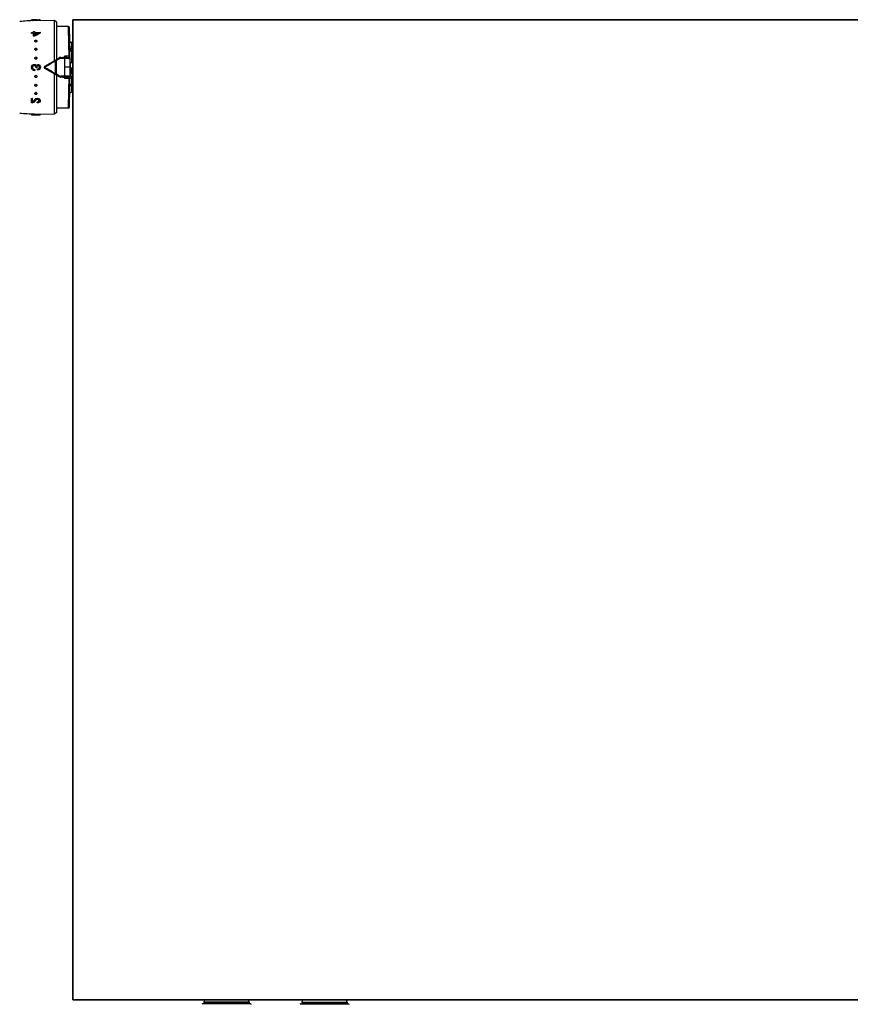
# Model space of a CAD drawing. Header units: millimetres. Extents: x 60394 to 199354, y 20895 to 166073.
# Tile 163 of 256: x 121714 to 122137, y 21178 to 21680. Entities that reach past the tile are written whole.
import ezdxf

# ---------------------------------------------------------------- set-up
doc = ezdxf.new("R2010")
doc.units = ezdxf.units.MM
doc.layers.add('UT_ZAŘÍZENÍ - OT', color=3, linetype='Continuous', lineweight=35)

msp = doc.modelspace()

# ---------------------------------------------------------------- linework, layer by layer
at = {"color": 0, "linetype": 'Continuous'}
for p, q in [((121719.76, 21679.98), (121719.75, 21680.18)), ((121720.39, 21680.22), (121720.4, 21680.22)), ((121720.4, 21680.22), (121720.42, 21680.22)), ((121720.41, 21680.16), (121720.4, 21680.21)), ((121721.32, 21680.24), (121721.2, 21680.24)), ((121721.24, 21680.14), (121721.24, 21680.07)), ((121721.93, 21680.1), (121721.93, 21680.16)), ((121722.15, 21680.18), (121722.15, 21680.24)), ((121722.44, 21680.17), (121722.74, 21680.18)), ((121723.74, 21680.17), (121722.45, 21680.12)), ((121722.59, 21680.18), (121722.59, 21680.19)), ((121722.74, 21680.18), (121723.8, 21680.21)), ((121722.75, 21680.23), (121722.75, 21680.18)), ((121723.8, 21680.17), (121723.74, 21680.17)), ((121723.8, 21680.28), (121724.25, 21680.29)), ((121723.8, 21680.21), (121723.8, 21680.28)), ((121724.25, 21680.19), (121723.8, 21680.17)), ((121724.25, 21680.29), (121724.25, 21680.19)), ((121724.26, 21679.99), (121724.25, 21680.19)), ((121721.25, 21679.88), (121721.24, 21680.07)), ((121721.32, 21680.04), (121721.24, 21680.04)), ((121721.39, 21679.81), (121731.26, 21679.99)), ((121721.93, 21680.04), (121721.9, 21680.04)), ((121722.36, 21680.12), (121721.93, 21680.1)), ((121721.93, 21679.91), (121721.93, 21680.1)), ((121722.45, 21679.92), (121721.93, 21679.91)), ((121722.45, 21680.12), (121722.36, 21680.12)), ((121722.71, 21679.93), (121722.45, 21679.92)), ((121724.26, 21679.99), (121722.71, 21679.93)), ((121731.26, 21679.99), (121731.26, 21659.34)), ((121732.76, 21679.05), (121731.26, 21679.91)), ((121732.76, 21660.21), (121732.76, 21679.05)), ((121738.7, 21676.81), (121732.76, 21676.81)), ((121738.86, 21667.75), (121738.7, 21676.81)), ((121739.56, 21656.01), (121739.2, 21676.32)), ((121739.42, 21663.95), (121739.21, 21676.07)), ((121719.75, 21673.79), (121720.8, 21673.8)), ((121719.75, 21673.48), (121719.75, 21673.79)), ((121720.8, 21673.49), (121719.75, 21673.48)), ((121719.76, 21673.33), (121719.75, 21673.48)), ((121720.81, 21673.35), (121719.76, 21673.33)), ((121720.8, 21673.8), (121720.8, 21674.21)), ((121720.8, 21674.21), (121721.25, 21674.21)), ((121720.8, 21671.96), (121720.8, 21673.49)), ((121720.81, 21671.83), (121720.8, 21671.96)), ((121721.25, 21671.96), (121720.8, 21671.96)), ((121721.26, 21671.83), (121720.81, 21671.83)), ((121721.25, 21674.21), (121721.25, 21673.81)), ((121721.26, 21674.06), (121721.25, 21674.21)), ((121721.25, 21673.81), (121724.25, 21673.85)), ((121723.47, 21673.52), (121721.25, 21673.5)), ((121721.25, 21673.5), (121721.25, 21672.38)), ((121721.26, 21673.35), (121721.25, 21673.5)), ((121721.26, 21671.83), (121721.25, 21671.96)), ((121723.17, 21673.38), (121721.26, 21673.35)), ((121721.26, 21673.35), (121721.26, 21672.49)), ((121721.31, 21671.86), (121721.26, 21671.83)), ((121723.41, 21673.5), (121723.47, 21673.52)), ((121724.25, 21673.53), (121724.2, 21673.51)), ((121724.25, 21673.85), (121724.25, 21673.53)), ((121724.26, 21673.7), (121724.25, 21673.85)), ((121724.26, 21673.39), (121724.25, 21673.53)), ((121738.96, 21661.74), (121738.86, 21667.75)), ((121739.86, 21668.85), (121739.86, 21668.83)), ((121739.86, 21665.49), (121739.86, 21664.67)), ((121740.36, 21665.42), (121740.36, 21668.75)), ((121740.93, 21668.75), (121740.36, 21668.75)), ((121740.97, 21665.42), (121740.36, 21665.42)), ((121726.61, 21656.66), (121733.69, 21660.74)), ((121732.29, 21659.42), (121733.94, 21660.39)), ((121734.69, 21660.6), (121734.69, 21661.01)), ((121734.69, 21661.01), (121735.71, 21661.01)), ((121734.69, 21660.6), (121736.78, 21660.6)), ((121736.56, 21661.74), (121736.56, 21661)), ((121738.96, 21661.74), (121736.56, 21661.74)), ((121736.78, 21660.6), (121736.78, 21661)), ((121736.86, 21656.01), (121736.78, 21660.6)), ((121737.82, 21661.01), (121738.98, 21661.01)), ((121738.98, 21661.01), (121738.96, 21661.74)), ((121740.36, 21658.69), (121740.36, 21664.61)), ((121740.98, 21664.61), (121740.36, 21664.61)), ((121722.54, 21655.71), (121722.09, 21655.71)), ((121722.86, 21654.67), (121722.86, 21655.2)), ((121726.36, 21655.8), (121726.36, 21656.22)), ((121733.69, 21651.28), (121726.61, 21655.37)), ((121726.77, 21655.8), (121726.77, 21656.23)), ((121731.77, 21659.17), (121731.77, 21652.86)), ((121732.29, 21659.42), (121732.29, 21652.6)), ((121736.78, 21651.43), (121736.86, 21656.01)), ((121739.56, 21656.01), (121736.86, 21656.01)), ((121739.2, 21635.7), (121739.56, 21656.01)), ((121739.56, 21658.69), (121739.56, 21655.16)), ((121739.56, 21658.69), (121740.76, 21658.69)), ((121739.56, 21658.4), (121740.76, 21658.4)), ((121739.56, 21655.71), (121740.76, 21655.71)), ((121739.56, 21655.39), (121740.76, 21655.39)), ((121739.56, 21655.16), (121740.76, 21655.16)), ((121740.36, 21654.82), (121740.36, 21655.16)), ((121721.43, 21654.94), (121721.43, 21654.41)), ((121731.26, 21652.68), (121731.26, 21632.04)), ((121733.94, 21651.63), (121732.29, 21652.6)), ((121732.76, 21632.98), (121732.76, 21651.82)), ((121734.69, 21651.43), (121734.69, 21651.01)), ((121736.78, 21651.43), (121734.69, 21651.43)), ((121735.71, 21651.01), (121734.69, 21651.01)), ((121736.56, 21651.02), (121736.56, 21650.29)), ((121738.96, 21650.29), (121736.56, 21650.29)), ((121736.78, 21651.43), (121736.78, 21651.02)), ((121738.98, 21651.01), (121737.82, 21651.01)), ((121738.86, 21644.28), (121738.96, 21650.29)), ((121738.96, 21650.29), (121738.98, 21651.01)), ((121739.96, 21651.7), (121739.48, 21651.7)), ((121739.96, 21651.54), (121739.48, 21651.54)), ((121739.56, 21652.97), (121739.5, 21652.97)), ((121739.5, 21652.82), (121739.96, 21652.82)), ((121739.5, 21652.58), (121739.96, 21652.58)), ((121739.51, 21653.4), (121739.52, 21653.72)), ((121739.56, 21653.39), (121739.51, 21653.4)), ((121739.51, 21653.36), (121739.92, 21653.36)), ((121739.56, 21653.17), (121739.51, 21653.17)), ((121739.56, 21653.61), (121739.56, 21653.36)), ((121739.76, 21653.61), (121739.56, 21653.61)), ((121739.56, 21653.51), (121739.76, 21653.51)), ((121739.56, 21653.32), (121739.56, 21652.87)), ((121739.76, 21653.32), (121739.56, 21653.32)), ((121739.56, 21653.22), (121739.76, 21653.22)), ((121739.96, 21652.87), (121739.56, 21652.87)), ((121739.56, 21651.54), (121739.56, 21651.26)), ((121739.56, 21651.26), (121739.76, 21651.26)), ((121739.76, 21653.61), (121739.76, 21653.51)), ((121739.76, 21653.32), (121739.76, 21653.22)), ((121739.96, 21652.87), (121739.96, 21652.58)), ((121739.96, 21651.54), (121739.96, 21651.7)), ((121740.06, 21654.84), (121740.06, 21652.91)), ((121740.06, 21654.84), (121740.66, 21654.8)), ((121740.06, 21654.31), (121740.66, 21654.31)), ((121740.06, 21651.44), (121740.06, 21650.09)), ((121740.06, 21650.09), (121740.66, 21650.09)), ((121740.26, 21652.87), (121740.26, 21653.95)), ((121740.26, 21653.95), (121740.66, 21653.95)), ((121740.26, 21650.32), (121740.26, 21651.4)), ((121740.26, 21650.32), (121740.66, 21650.32)), ((121740.36, 21647.41), (121740.36, 21650.09)), ((121739.86, 21647.35), (121739.86, 21646.54)), ((121740.98, 21647.41), (121740.36, 21647.41)), ((121740.36, 21643.27), (121740.36, 21646.6)), ((121740.97, 21646.6), (121740.36, 21646.6)), ((121719.76, 21640.17), (121719.75, 21640.04)), ((121719.75, 21637.9), (121719.75, 21640.04)), ((121719.75, 21640.04), (121720.2, 21640.03)), ((121719.76, 21640.17), (121720.21, 21640.17)), ((121720.21, 21640.17), (121720.2, 21640.03)), ((121720.2, 21640.03), (121720.2, 21638.35)), ((121738.7, 21635.21), (121738.86, 21644.28)), ((121739.3, 21641.4), (121739.32, 21642.26)), ((121739.86, 21643.19), (121739.86, 21643.18)), ((121740.93, 21643.27), (121740.36, 21643.27)), ((121721.12, 21639.06), (121721.12, 21638.92)), ((121721.23, 21639.11), (121721.26, 21639.15)), ((121721.35, 21639.43), (121721.38, 21639.48)), ((121721.38, 21639.48), (121721.37, 21639.34)), ((121722.61, 21638.41), (121722.6, 21638.27)), ((121722.6, 21637.86), (121722.6, 21638.27)), ((121722.6, 21638.27), (121722.75, 21638.27)), ((121722.75, 21637.86), (121722.6, 21637.86)), ((121722.61, 21638.41), (121722.76, 21638.41)), ((121722.76, 21638.41), (121722.75, 21638.27)), ((121738.7, 21635.21), (121732.76, 21635.21)), ((121719.76, 21632.03), (121719.75, 21631.83)), ((121719.75, 21631.81), (121719.75, 21631.83)), ((121719.75, 21631.83), (121724.25, 21631.75)), ((121722.9, 21631.76), (121719.75, 21631.81)), ((121719.76, 21632.03), (121724.26, 21631.95)), ((121721.39, 21632.21), (121731.26, 21632.04)), ((121722.9, 21631.76), (121722.9, 21631.76)), ((121722.9, 21631.76), (121723.47, 21631.75)), ((121724.26, 21631.95), (121724.25, 21631.75)), ((121724.26, 21631.94), (121724.25, 21631.74)), ((121724.25, 21631.75), (121724.25, 21631.74)), ((121732.76, 21632.98), (121731.26, 21632.11)), ((121806.94, 21178.27), (121806.64, 21177.97)), ((121831.54, 21178.27), (121806.94, 21178.27)), ((121830.74, 21179.07), (121807.74, 21179.07)), ((121807.74, 21179.07), (121807.74, 21178.37)), ((121830.74, 21178.37), (121807.74, 21178.37)), ((121829.64, 21180.17), (121808.84, 21180.17)), ((121830.74, 21179.07), (121830.74, 21178.37)), ((121831.54, 21178.27), (121831.84, 21177.97)), ((121856.94, 21178.27), (121856.64, 21177.97)), ((121856.94, 21178.27), (121881.54, 21178.27)), ((121857.74, 21179.07), (121857.74, 21178.37)), ((121857.74, 21179.07), (121880.74, 21179.07)), ((121857.74, 21178.37), (121880.74, 21178.37)), ((121858.84, 21180.17), (121879.64, 21180.17)), ((121880.74, 21179.07), (121880.74, 21178.37)), ((121881.54, 21178.27), (121881.84, 21177.97))]:
    msp.add_line(p, q, dxfattribs=at)
for centre, radius, start, end in [((121721.02, 21644.49), 35.74, 91.0124, 91.2155), ((121720.55, 21678.43), 1.79, 94.2534, 94.6326), ((121720.61, 21677.66), 2.56, 93.4587, 94.2283), ((121721.07, 21690.17), 10.03, 270.3767, 270.9938), ((121721.48, 21686.56), 6.42, 274.0065, 274.7622), ((121721.57, 21685.52), 5.38, 274.7701, 275.5791), ((121722, 21674.96), 5.28, 88.3745, 89.198), ((121722.86, 21638.13), 42.13, 90.8463, 91.0033), ((121722.58, 21657.24), 23.02, 90.5699, 90.8389), ((121722.48, 21667.03), 13.23, 90.1311, 90.5589), ((121722.96, 21589.83), 90, 91, 95.8635), ((121720.87, 21688.65), 8.58, 265.8256, 266.6258), ((121720.87, 21688.5), 8.63, 265.8559, 266.6507), ((121720.94, 21689.91), 9.83, 266.6318, 267.396), ((121720.95, 21689.77), 9.9, 266.6567, 267.4156), ((121721.03, 21692.62), 12.54, 270.2757, 270.9914), ((121738.7, 21676.31), 0.5, 1.0027, 90), ((121771.54, 21579.57), 105.19, 116.749, 118.5595), ((121771.09, 21578.91), 105.92, 116.8933, 118.0646), ((121771.28, 21579.19), 105.28, 116.528, 118.3353), ((121768.17, 21584.6), 99.53, 116.7256, 116.879), ((121721.92, 21665.26), 0.415, 180.0036, 182.6268), ((121721.85, 21669.33), 0.34, 181.8386, 189.2299), ((121722, 21669.6), 0.578, 257.4005, 263.7792), ((121722, 21669.5), 0.583, 257.4385, 263.7956), ((121722, 21669.59), 0.567, 263.769, 270.5154), ((121722, 21669.49), 0.572, 263.785, 270.5156), ((121722, 21669.6), 0.577, 270.6142, 283.6547), ((121722, 21669.5), 0.582, 270.6123, 283.6161), ((121722.09, 21665.19), 0.417, 351.6852, 359.956), ((121722.18, 21669.34), 0.33, 0.0012, 1.8034), ((121740.36, 21670.26), 1.5, 226.6492, 250.5288), ((121740.36, 21670.26), 1.51, 250.58, 269.9294), ((121721.97, 21660.73), 0.471, 180.0149, 185.1846), ((121722, 21665.33), 0.529, 255.907, 262.902), ((121722, 21660.74), 0.505, 254.9456, 262.2975), ((121722, 21665.26), 0.533, 255.9485, 262.9202), ((121722.01, 21660.71), 0.509, 254.989, 262.3166), ((121722, 21665.31), 0.515, 262.8964, 270.3352), ((121722, 21665.24), 0.519, 262.9139, 270.3354), ((121722, 21660.72), 0.488, 262.2951, 270.1426), ((121722, 21660.69), 0.492, 262.3136, 270.1429), ((121734.69, 21659.01), 2, 90, 120), ((121734.69, 21659.12), 1.48, 90.0293, 120.5126), ((121757.34, 21674.26), 24.26, 211.0698, 212.8147), ((121753.38, 21671.71), 19.56, 212.8314, 213.1914), ((121738.98, 21660.51), 0.5, 0.9973, 90), ((121722.41, 21656.01), 2.66, 174.2036, 187.383), ((121721.14, 21655.91), 0.893, 214.114, 220.953), ((121721.31, 21656.05), 1.12, 220.9857, 227.2244), ((121721.15, 21655.95), 0.878, 79.2621, 86.1049), ((121721.14, 21655.9), 0.927, 73.0793, 79.2163), ((121721.14, 21655.86), 0.963, 41.0757, 50.0119), ((121721.13, 21655.86), 0.97, 32.4613, 41.0443), ((121724.84, 21656.01), 2.32, 172.8168, 187.5195), ((121723, 21655.98), 0.785, 259.5616, 266.7756), ((121723.11, 21656.23), 0.576, 71.2532, 78.3972), ((121723.11, 21656.24), 0.569, 63.8405, 71.2552), ((121722.99, 21656.01), 0.831, 307.9711, 320.9467), ((121722.99, 21656.01), 0.836, 39.1305, 49.8284), ((121723, 21656.01), 0.828, 29.6913, 39.1293), ((121722.98, 21656.02), 0.841, 320.9239, 328.1109), ((121723.19, 21656.31), 1.08, 27.8406, 34.0296), ((121723.03, 21655.87), 1.25, 328.3633, 330.5708), ((121723.05, 21655.87), 1.23, 330.5526, 339.4593), ((121723.2, 21656.31), 1.07, 21.6663, 27.8429), ((121723.21, 21656.32), 1.05, 15.2114, 21.6682), ((121723.09, 21655.85), 1.18, 339.4729, 345.3977), ((121722.3, 21656.07), 2, 11.8346, 15.192), ((121726.86, 21656.22), 0.5, 120, 180), ((121726.86, 21655.8), 0.5, 180, 240), ((121839.85, 21440.05), 244.32, 116.1194, 116.2555), ((121739.46, 21657.86), 0.0994, 313.5922, 359.9803), ((121739.46, 21657.87), 0.301, 284.0099, 289.4426), ((121739.46, 21656.24), 0.3, 70.554, 72.3535), ((121721.32, 21656.05), 1.64, 229.7942, 274.1007), ((121721.31, 21656.04), 1.1, 269.8741, 276.1358), ((121722, 21651.3), 0.489, 81.9513, 89.7929), ((121722, 21651.33), 0.493, 81.9697, 89.7932), ((121722, 21651.32), 0.51, 74.6606, 81.9731), ((121722, 21651.29), 0.507, 74.6173, 81.9539), ((121722.02, 21651.29), 0.481, 352.21, 354.9153), ((121839.85, 21871.97), 244.32, 243.7445, 243.8806), ((121734.69, 21653.01), 2, 240, 270), ((121734.69, 21652.91), 1.48, 239.4874, 269.9707), ((121757.26, 21637.81), 24.17, 147.1819, 148.9335), ((121753.72, 21640.09), 19.97, 146.8123, 147.1649), ((121738.98, 21651.51), 0.5, 270, 359), ((121739.77, 21653.8), 0.29, 325.946, 359.9556), ((121739.97, 21651.44), 0.0882, 0.0369, 8.6608), ((121722, 21646.71), 0.516, 82.1802, 89.6075), ((121722, 21646.78), 0.52, 82.1978, 89.6077), ((121722, 21646.76), 0.537, 75.2633, 82.2046), ((121722, 21646.69), 0.533, 75.2221, 82.1864), ((121721.85, 21642.69), 0.34, 170.7701, 178.1614), ((121722, 21642.43), 0.574, 89.5276, 102.6205), ((121722, 21642.53), 0.579, 90.4762, 102.5767), ((121722, 21642.54), 0.563, 89.4636, 90.4277), ((121722, 21642.43), 0.569, 82.706, 89.4382), ((121722, 21642.53), 0.574, 82.7219, 89.4383), ((121722, 21642.52), 0.588, 76.4142, 82.7332), ((121722, 21642.42), 0.584, 76.3765, 82.7168), ((121722.18, 21642.68), 0.33, 358.1966, 359.9988), ((121722.73, 21638.19), 1.95, 89.3478, 93.6822), ((121722.73, 21638.16), 1.98, 84.7451, 89.3338), ((121740.36, 21641.76), 1.5, 109.4712, 133.3508), ((121740.36, 21641.77), 1.51, 90.0706, 109.42), ((121719.82, 21640.22), 1.91, 281.6289, 285.7619), ((121720.25, 21639.61), 1.03, 315.4988, 321.7146), ((121720.33, 21639.54), 0.927, 321.7149, 328.509), ((121683.18, 21662.25), 44.47, 328.5709, 328.8521), ((121682.7, 21662.2), 44.92, 328.7834, 329.0635), ((121681.83, 21663.06), 46.05, 328.8521, 329.1259), ((121680.98, 21663.23), 46.93, 329.1323, 329.4032), ((121722.24, 21638.83), 1.01, 142.6891, 149.3347), ((121722.34, 21638.76), 1.13, 136.6726, 142.6957), ((121683.45, 21662.13), 44.81, 328.5423, 329.173), ((121723.19, 21638.89), 0.458, 358.6045, 6.9669), ((121738.7, 21635.71), 0.5, 270, 359), ((121722.96, 21722.2), 90, 264.1365, 269), ((121808.84, 21179.07), 1.1, 90, 180), ((121808.84, 21178.37), 1.1, 180, 185.2187), ((121829.64, 21179.07), 1.1, 0, 90), ((121829.64, 21178.37), 1.1, 354.7813, 0), ((121858.84, 21179.07), 1.1, 90, 180), ((121858.84, 21178.37), 1.1, 180, 185.2187), ((121879.64, 21179.07), 1.1, 0, 90), ((121879.64, 21178.37), 1.1, 354.7813, 0)]:
    msp.add_arc(centre, radius, start, end, dxfattribs=at)
at = {"color": 0, "linetype": 'Continuous', "extrusion": (0, 0, -1)}
for centre, major_axis, ratio, start_param, end_param in [((121740.26, 21654.19), (0, -0.235), 0.85043, 0, 1.570796), ((121740.26, 21650.17), (0.2, 0), 0.785695, 3.141593, 4.712389)]:
    msp.add_ellipse(centre, major_axis=major_axis, ratio=ratio, start_param=start_param, end_param=end_param, dxfattribs=at)
at = {"color": 0, "linetype": 'Continuous'}
for points, knots in [([(121719.75, 21680.18), (121719.75, 21680.18), (121719.76, 21680.19), (121719.77, 21680.19), (121719.77, 21680.19)], [0, 0, 0, 0, 0.34526, 1, 1, 1, 1]), ([(121720.25, 21680.1), (121720.18, 21680.1), (121720.08, 21680.11), (121719.96, 21680.13), (121719.89, 21680.14), (121719.83, 21680.15), (121719.79, 21680.16), (121719.77, 21680.16), (121719.75, 21680.17), (121719.75, 21680.18)], [0, 0, 0, 0, 0.415889, 0.585993, 0.728367, 0.841268, 0.923827, 0.975949, 1, 1, 1, 1]), ([(121719.77, 21680.19), (121719.78, 21680.19), (121719.8, 21680.2), (121719.82, 21680.2), (121719.83, 21680.2)], [0, 0, 0, 0, 0.194984, 1, 1, 1, 1]), ([(121719.83, 21680.2), (121719.89, 21680.21), (121720.03, 21680.22), (121720.18, 21680.22), (121720.26, 21680.22)], [0, 0, 0, 0, 0.393124, 1, 1, 1, 1]), ([(121720.4, 21680.21), (121720.39, 21680.21), (121720.36, 21680.21), (121720.33, 21680.2), (121720.31, 21680.2), (121720.3, 21680.19), (121720.3, 21680.19)], [0, 0, 0, 0, 0.402142, 0.703286, 0.901798, 1, 1, 1, 1]), ([(121720.3, 21680.19), (121720.3, 21680.19), (121720.3, 21680.18), (121720.32, 21680.18), (121720.35, 21680.17), (121720.42, 21680.16), (121720.47, 21680.16), (121720.49, 21680.16)], [0, 0, 0, 0, 0.026104, 0.078509, 0.271488, 0.580502, 1, 1, 1, 1]), ([(121720.3, 21680.19), (121720.3, 21680.19), (121720.3, 21680.19), (121720.3, 21680.19), (121720.3, 21680.19)], [0, 0, 0, 0, 0.519614, 1, 1, 1, 1]), ([(121721.2, 21680.24), (121721.06, 21680.23), (121720.81, 21680.23), (121720.56, 21680.22), (121720.45, 21680.21)], [0, 0, 0, 0, 0.5608, 1, 1, 1, 1]), ([(121720.49, 21680.16), (121720.54, 21680.15), (121720.75, 21680.14), (121720.96, 21680.14), (121721.13, 21680.14)], [0, 0, 0, 0, 0.202928, 1, 1, 1, 1]), ([(121721.9, 21680.24), (121721.85, 21680.24), (121721.66, 21680.24), (121721.47, 21680.24), (121721.32, 21680.24)], [0, 0, 0, 0, 0.228486, 1, 1, 1, 1]), ([(121722.08, 21680.24), (121722.06, 21680.24), (121722, 21680.24), (121721.94, 21680.24), (121721.9, 21680.24)], [0, 0, 0, 0, 0.229978, 1, 1, 1, 1]), ([(121722.09, 21680.17), (121722.13, 21680.17), (121722.19, 21680.18), (121722.27, 21680.19), (121722.31, 21680.2), (121722.34, 21680.21), (121722.35, 21680.21), (121722.35, 21680.22), (121722.35, 21680.22)], [0, 0, 0, 0, 0.416564, 0.727805, 0.840468, 0.923103, 0.975235, 1, 1, 1, 1]), ([(121722.26, 21680.24), (121722.25, 21680.24), (121722.22, 21680.24), (121722.18, 21680.24), (121722.15, 21680.24)], [0, 0, 0, 0, 0.216654, 1, 1, 1, 1]), ([(121722.33, 21680.23), (121722.33, 21680.23), (121722.3, 21680.23), (121722.28, 21680.24), (121722.26, 21680.24)], [0, 0, 0, 0, 0.191517, 1, 1, 1, 1]), ([(121722.35, 21680.22), (121722.35, 21680.22), (121722.34, 21680.23), (121722.34, 21680.23), (121722.33, 21680.23)], [0, 0, 0, 0, 0.306489, 1, 1, 1, 1]), ([(121722.59, 21680.19), (121722.58, 21680.19), (121722.53, 21680.18), (121722.48, 21680.18), (121722.44, 21680.17)], [0, 0, 0, 0, 0.219199, 1, 1, 1, 1]), ([(121722.45, 21680.26), (121722.46, 21680.26), (121722.51, 21680.26), (121722.57, 21680.26), (121722.6, 21680.26)], [0, 0, 0, 0, 0.28218, 1, 1, 1, 1]), ([(121722.75, 21680.23), (121722.75, 21680.23), (121722.73, 21680.22), (121722.71, 21680.21), (121722.65, 21680.2), (121722.61, 21680.2), (121722.59, 21680.19)], [0, 0, 0, 0, 0.080473, 0.272652, 0.58028, 1, 1, 1, 1]), ([(121722.6, 21680.26), (121722.61, 21680.26), (121722.65, 21680.25), (121722.68, 21680.25), (121722.7, 21680.25)], [0, 0, 0, 0, 0.312325, 1, 1, 1, 1]), ([(121722.7, 21680.25), (121722.72, 21680.25), (121722.73, 21680.25), (121722.75, 21680.24), (121722.75, 21680.24), (121722.75, 21680.23)], [0, 0, 0, 0, 0.708486, 0.898996, 1, 1, 1, 1]), ([(121720.25, 21679.9), (121720.18, 21679.91), (121720.08, 21679.91), (121719.96, 21679.93), (121719.89, 21679.94), (121719.83, 21679.95), (121719.79, 21679.96), (121719.77, 21679.96), (121719.76, 21679.97), (121719.76, 21679.98)], [0, 0, 0, 0, 0.416026, 0.586157, 0.728535, 0.841423, 0.923955, 0.976034, 1, 1, 1, 1]), ([(121721.09, 21680.07), (121721.03, 21680.07), (121720.84, 21680.07), (121720.64, 21680.08), (121720.5, 21680.08)], [0, 0, 0, 0, 0.261385, 1, 1, 1, 1]), ([(121721.25, 21679.88), (121721.18, 21679.88), (121720.93, 21679.87), (121720.68, 21679.88), (121720.5, 21679.89)], [0, 0, 0, 0, 0.261104, 1, 1, 1, 1]), ([(121721.9, 21680.04), (121721.85, 21680.04), (121721.66, 21680.04), (121721.47, 21680.04), (121721.32, 21680.04)], [0, 0, 0, 0, 0.228577, 1, 1, 1, 1]), ([(121721.5, 21669.43), (121721.5, 21669.49), (121721.53, 21669.6), (121721.64, 21669.75), (121721.81, 21669.84), (121721.94, 21669.86), (121722, 21669.86)], [0, 0, 0, 0, 0.229393, 0.470966, 0.729703, 1, 1, 1, 1]), ([(121721.61, 21669.19), (121721.58, 21669.22), (121721.53, 21669.3), (121721.5, 21669.39), (121721.5, 21669.43)], [0, 0, 0, 0, 0.509651, 1, 1, 1, 1]), ([(121721.5, 21665.26), (121721.5, 21665.32), (121721.53, 21665.45), (121721.64, 21665.6), (121721.81, 21665.7), (121721.94, 21665.73), (121722, 21665.73)], [0, 0, 0, 0, 0.241806, 0.488407, 0.741812, 1, 1, 1, 1]), ([(121721.57, 21665.03), (121721.56, 21665.04), (121721.52, 21665.11), (121721.51, 21665.19), (121721.5, 21665.24)], [0, 0, 0, 0, 0.253103, 1, 1, 1, 1]), ([(121721.88, 21668.93), (121721.79, 21668.95), (121721.62, 21669.03), (121721.52, 21669.2), (121721.51, 21669.28)], [0, 0, 0, 0, 0.524629, 1, 1, 1, 1]), ([(121721.88, 21664.74), (121721.78, 21664.76), (121721.61, 21664.86), (121721.52, 21665.04), (121721.51, 21665.13)], [0, 0, 0, 0, 0.510101, 1, 1, 1, 1]), ([(121721.87, 21669.04), (121721.85, 21669.04), (121721.75, 21669.07), (121721.66, 21669.13), (121721.61, 21669.19)], [0, 0, 0, 0, 0.260211, 1, 1, 1, 1]), ([(121722, 21669.86), (121722.07, 21669.87), (121722.19, 21669.85), (121722.36, 21669.76), (121722.47, 21669.63), (121722.5, 21669.52), (121722.5, 21669.46)], [0, 0, 0, 0, 0.270385, 0.528616, 0.769944, 1, 1, 1, 1]), ([(121722, 21665.73), (121722.13, 21665.73), (121722.32, 21665.66), (121722.47, 21665.47), (121722.5, 21665.35), (121722.5, 21665.29)], [0, 0, 0, 0, 0.507384, 0.755665, 1, 1, 1, 1]), ([(121722.4, 21669.19), (121722.38, 21669.17), (121722.31, 21669.1), (121722.21, 21669.06), (121722.13, 21669.04)], [0, 0, 0, 0, 0.24218, 1, 1, 1, 1]), ([(121722.46, 21665.09), (121722.43, 21665.02), (121722.34, 21664.9), (121722.21, 21664.83), (121722.13, 21664.81)], [0, 0, 0, 0, 0.492845, 1, 1, 1, 1]), ([(121722.51, 21669.34), (121722.51, 21669.25), (121722.42, 21669.05), (121722.24, 21668.96), (121722.14, 21668.93)], [0, 0, 0, 0, 0.47302, 1, 1, 1, 1]), ([(121722.5, 21665.13), (121722.49, 21665.04), (121722.4, 21664.86), (121722.23, 21664.77), (121722.14, 21664.74)], [0, 0, 0, 0, 0.489899, 1, 1, 1, 1]), ([(121722.5, 21669.46), (121722.5, 21669.41), (121722.49, 21669.32), (121722.43, 21669.23), (121722.4, 21669.19)], [0, 0, 0, 0, 0.488775, 1, 1, 1, 1]), ([(121722.5, 21665.29), (121722.5, 21665.24), (121722.49, 21665.17), (121722.47, 21665.1), (121722.46, 21665.09)], [0, 0, 0, 0, 0.747031, 1, 1, 1, 1]), ([(121740.36, 21665.42), (121740.31, 21665.42), (121740.15, 21665.43), (121739.98, 21665.46), (121739.86, 21665.49)], [0, 0, 0, 0, 0.252472, 1, 1, 1, 1]), ([(121721.5, 21660.73), (121721.5, 21660.85), (121721.61, 21661.12), (121721.88, 21661.22), (121722, 21661.22)], [0, 0, 0, 0, 0.49811, 1, 1, 1, 1]), ([(121721.88, 21660.21), (121721.79, 21660.24), (121721.64, 21660.32), (121721.55, 21660.48), (121721.52, 21660.56)], [0, 0, 0, 0, 0.50198, 1, 1, 1, 1]), ([(121721.87, 21660.25), (121721.8, 21660.27), (121721.66, 21660.34), (121721.57, 21660.47), (121721.54, 21660.54)], [0, 0, 0, 0, 0.50114, 1, 1, 1, 1]), ([(121721.87, 21664.81), (121721.81, 21664.83), (121721.69, 21664.88), (121721.6, 21664.98), (121721.57, 21665.03)], [0, 0, 0, 0, 0.506643, 1, 1, 1, 1]), ([(121722, 21661.22), (121722.12, 21661.22), (121722.37, 21661.13), (121722.49, 21660.89), (121722.5, 21660.77)], [0, 0, 0, 0, 0.501804, 1, 1, 1, 1]), ([(121722.48, 21660.6), (121722.46, 21660.52), (121722.37, 21660.36), (121722.22, 21660.27), (121722.13, 21660.25)], [0, 0, 0, 0, 0.49918, 1, 1, 1, 1]), ([(121722.5, 21660.63), (121722.49, 21660.53), (121722.4, 21660.35), (121722.23, 21660.24), (121722.14, 21660.22)], [0, 0, 0, 0, 0.498032, 1, 1, 1, 1]), ([(121733.94, 21660.39), (121733.92, 21660.41), (121733.88, 21660.46), (121733.85, 21660.53), (121733.81, 21660.6), (121733.77, 21660.65), (121733.74, 21660.69), (121733.72, 21660.72), (121733.7, 21660.74), (121733.69, 21660.75), (121733.69, 21660.74)], [0, 0, 0, 0, 0.198142, 0.388892, 0.560134, 0.707991, 0.828678, 0.918542, 0.975091, 1, 1, 1, 1]), ([(121736.78, 21661), (121736.6, 21661), (121736.25, 21661), (121735.89, 21661.01), (121735.71, 21661.01)], [0, 0, 0, 0, 0.502804, 1, 1, 1, 1]), ([(121737.68, 21661.08), (121737.59, 21661.12), (121737.42, 21661.21), (121737.04, 21661.43), (121736.75, 21661.61), (121736.56, 21661.74)], [0, 0, 0, 0, 0.213248, 0.460801, 1, 1, 1, 1]), ([(121737.82, 21661.01), (121737.74, 21661.01), (121737.4, 21661.01), (121737.05, 21661.01), (121736.78, 21661)], [0, 0, 0, 0, 0.230893, 1, 1, 1, 1]), ([(121736.78, 21660.6), (121736.96, 21660.6), (121737.31, 21660.6), (121737.81, 21660.59), (121738.27, 21660.59), (121738.62, 21660.58), (121738.86, 21660.57), (121739.02, 21660.57), (121739.16, 21660.56), (121739.27, 21660.55), (121739.35, 21660.55), (121739.42, 21660.54), (121739.46, 21660.53), (121739.47, 21660.53), (121739.48, 21660.52), (121739.48, 21660.52)], [0, 0, 0, 0, 0.195605, 0.383531, 0.55643, 0.707585, 0.773165, 0.831259, 0.881323, 0.92293, 0.955723, 0.979458, 0.994025, 0.997954, 1, 1, 1, 1]), ([(121737.76, 21661.04), (121737.75, 21661.04), (121737.72, 21661.05), (121737.7, 21661.07), (121737.68, 21661.08)], [0, 0, 0, 0, 0.229765, 1, 1, 1, 1]), ([(121737.79, 21661.03), (121737.78, 21661.03), (121737.77, 21661.03), (121737.76, 21661.04), (121737.76, 21661.04)], [0, 0, 0, 0, 0.235586, 1, 1, 1, 1]), ([(121737.85, 21661.01), (121737.84, 21661.01), (121737.82, 21661.02), (121737.8, 21661.02), (121737.79, 21661.03)], [0, 0, 0, 0, 0.393757, 1, 1, 1, 1]), ([(121739.46, 21661.61), (121739.46, 21661.62), (121739.45, 21661.64), (121739.42, 21661.66), (121739.37, 21661.69), (121739.28, 21661.71), (121739.14, 21661.73), (121739.02, 21661.74), (121738.96, 21661.74)], [0, 0, 0, 0, 0.054454, 0.124226, 0.220024, 0.341181, 0.645763, 1, 1, 1, 1]), ([(121739.86, 21664.67), (121739.9, 21664.66), (121740.06, 21664.63), (121740.23, 21664.61), (121740.36, 21664.61)], [0, 0, 0, 0, 0.247091, 1, 1, 1, 1]), ([(121719.77, 21656.28), (121719.78, 21656.42), (121719.86, 21656.7), (121720.16, 21657.19), (121720.81, 21657.58), (121721.57, 21657.51), (121722.05, 21657.2), (121722.24, 21656.97), (121722.31, 21656.85)], [0, 0, 0, 0, 0.125806, 0.251598, 0.500158, 0.748611, 0.874302, 1, 1, 1, 1]), ([(121720.25, 21654.79), (121720.12, 21654.9), (121719.91, 21655.17), (121719.8, 21655.5), (121719.78, 21655.67)], [0, 0, 0, 0, 0.49938, 1, 1, 1, 1]), ([(121721.21, 21656.82), (121721.13, 21656.83), (121720.96, 21656.82), (121720.64, 21656.7), (121720.38, 21656.45), (121720.26, 21656.14), (121720.23, 21655.88), (121720.28, 21655.63), (121720.36, 21655.47), (121720.4, 21655.4)], [0, 0, 0, 0, 0.124702, 0.249421, 0.497433, 0.62303, 0.748788, 0.874419, 1, 1, 1, 1]), ([(121720.55, 21655.23), (121720.66, 21655.14), (121720.9, 21654.99), (121721.17, 21654.93), (121721.31, 21654.93)], [0, 0, 0, 0, 0.500561, 1, 1, 1, 1]), ([(121722.09, 21655.71), (121722.11, 21655.82), (121722.1, 21656.06), (121722.01, 21656.28), (121721.95, 21656.38)], [0, 0, 0, 0, 0.500135, 1, 1, 1, 1]), ([(121722.31, 21656.85), (121722.4, 21657), (121722.66, 21657.26), (121723.09, 21657.39), (121723.45, 21657.36), (121723.7, 21657.27), (121723.92, 21657.12), (121724.04, 21656.99), (121724.09, 21656.91)], [0, 0, 0, 0, 0.249691, 0.498274, 0.623384, 0.748679, 0.874168, 1, 1, 1, 1]), ([(121723.23, 21656.8), (121723.15, 21656.81), (121722.99, 21656.81), (121722.77, 21656.71), (121722.6, 21656.53), (121722.55, 21656.38), (121722.54, 21656.3)], [0, 0, 0, 0, 0.248903, 0.498305, 0.748695, 1, 1, 1, 1]), ([(121724.09, 21655.22), (121724.03, 21655.12), (121723.88, 21654.93), (121723.57, 21654.74), (121723.22, 21654.64), (121722.98, 21654.65), (121722.86, 21654.67)], [0, 0, 0, 0, 0.249964, 0.499879, 0.749906, 1, 1, 1, 1]), ([(121722.96, 21655.19), (121723.06, 21655.19), (121723.25, 21655.21), (121723.43, 21655.3), (121723.5, 21655.36)], [0, 0, 0, 0, 0.50069, 1, 1, 1, 1]), ([(121723.7, 21655.58), (121723.74, 21655.64), (121723.8, 21655.77), (121723.83, 21656), (121723.81, 21656.22), (121723.75, 21656.36), (121723.71, 21656.42)], [0, 0, 0, 0, 0.249892, 0.499949, 0.75024, 1, 1, 1, 1]), ([(121724.26, 21656.48), (121724.27, 21656.41), (121724.32, 21656.1), (121724.3, 21655.78), (121724.24, 21655.55)], [0, 0, 0, 0, 0.250786, 1, 1, 1, 1]), ([(121726.77, 21656.23), (121726.74, 21656.23), (121726.69, 21656.23), (121726.61, 21656.23), (121726.54, 21656.23), (121726.48, 21656.23), (121726.43, 21656.23), (121726.4, 21656.22), (121726.39, 21656.22), (121726.37, 21656.22), (121726.36, 21656.22), (121726.36, 21656.22), (121726.36, 21656.22), (121726.36, 21656.22)], [0, 0, 0, 0, 0.203374, 0.394866, 0.56769, 0.716771, 0.837685, 0.88646, 0.926896, 0.958626, 0.981467, 0.99529, 1, 1, 1, 1]), ([(121726.77, 21655.8), (121726.74, 21655.8), (121726.69, 21655.8), (121726.61, 21655.8), (121726.54, 21655.8), (121726.48, 21655.8), (121726.43, 21655.8), (121726.4, 21655.8), (121726.39, 21655.8), (121726.37, 21655.8), (121726.36, 21655.8), (121726.36, 21655.8), (121726.36, 21655.8), (121726.36, 21655.8)], [0, 0, 0, 0, 0.203374, 0.394866, 0.56769, 0.716771, 0.837685, 0.88646, 0.926896, 0.958626, 0.981467, 0.99529, 1, 1, 1, 1]), ([(121726.77, 21656.23), (121726.74, 21656.28), (121726.69, 21656.37), (121726.63, 21656.5), (121726.6, 21656.59), (121726.6, 21656.64), (121726.6, 21656.65), (121726.61, 21656.66)], [0, 0, 0, 0, 0.377895, 0.69297, 0.905251, 0.965919, 1, 1, 1, 1]), ([(121726.77, 21655.8), (121726.74, 21655.75), (121726.69, 21655.65), (121726.63, 21655.52), (121726.6, 21655.43), (121726.6, 21655.39), (121726.6, 21655.37), (121726.61, 21655.37)], [0, 0, 0, 0, 0.377895, 0.69297, 0.905251, 0.965919, 1, 1, 1, 1]), ([(121726.77, 21656.23), (121727.19, 21656.47), (121728.85, 21657.45), (121730.52, 21658.43), (121731.77, 21659.17)], [0, 0, 0, 0, 0.249365, 1, 1, 1, 1]), ([(121731.77, 21652.86), (121731.35, 21653.1), (121729.68, 21654.08), (121728.02, 21655.06), (121726.77, 21655.8)], [0, 0, 0, 0, 0.250578, 1, 1, 1, 1]), ([(121731.77, 21659.17), (121731.74, 21659.21), (121731.71, 21659.28), (121731.66, 21659.37), (121731.64, 21659.42), (121731.62, 21659.47), (121731.61, 21659.51), (121731.6, 21659.53), (121731.6, 21659.54), (121731.61, 21659.54)], [0, 0, 0, 0, 0.389691, 0.560136, 0.707341, 0.827183, 0.916538, 0.973346, 1, 1, 1, 1]), ([(121732.29, 21659.42), (121732.26, 21659.47), (121732.22, 21659.55), (121732.16, 21659.63), (121732.12, 21659.69), (121732.09, 21659.73), (121732.07, 21659.77), (121732.05, 21659.79), (121732.05, 21659.79), (121732.04, 21659.79), (121732.04, 21659.79)], [0, 0, 0, 0, 0.387648, 0.559336, 0.708365, 0.829964, 0.920373, 0.976704, 0.992026, 1, 1, 1, 1]), ([(121722, 21650.8), (121721.93, 21650.8), (121721.8, 21650.83), (121721.62, 21650.95), (121721.52, 21651.13), (121721.5, 21651.27), (121721.5, 21651.34)], [0, 0, 0, 0, 0.25144, 0.501784, 0.751362, 1, 1, 1, 1]), ([(121721.52, 21651.46), (121721.55, 21651.54), (121721.64, 21651.7), (121721.79, 21651.79), (121721.88, 21651.81)], [0, 0, 0, 0, 0.49802, 1, 1, 1, 1]), ([(121721.54, 21651.49), (121721.57, 21651.56), (121721.66, 21651.68), (121721.8, 21651.75), (121721.87, 21651.77)], [0, 0, 0, 0, 0.49886, 1, 1, 1, 1]), ([(121722.5, 21651.23), (121722.49, 21651.17), (121722.45, 21651.06), (121722.34, 21650.91), (121722.18, 21650.82), (121722.06, 21650.8), (121722, 21650.8)], [0, 0, 0, 0, 0.249231, 0.498303, 0.748586, 1, 1, 1, 1]), ([(121722.13, 21651.77), (121722.22, 21651.75), (121722.37, 21651.66), (121722.46, 21651.5), (121722.48, 21651.42)], [0, 0, 0, 0, 0.50082, 1, 1, 1, 1]), ([(121722.14, 21651.81), (121722.23, 21651.78), (121722.4, 21651.68), (121722.49, 21651.49), (121722.5, 21651.4)], [0, 0, 0, 0, 0.501968, 1, 1, 1, 1]), ([(121731.77, 21652.86), (121731.74, 21652.81), (121731.71, 21652.74), (121731.66, 21652.65), (121731.64, 21652.6), (121731.62, 21652.55), (121731.61, 21652.52), (121731.6, 21652.5), (121731.6, 21652.48), (121731.61, 21652.48)], [0, 0, 0, 0, 0.389693, 0.560138, 0.707342, 0.827185, 0.916539, 0.973347, 1, 1, 1, 1]), ([(121732.29, 21652.6), (121732.26, 21652.55), (121732.22, 21652.48), (121732.16, 21652.39), (121732.12, 21652.33), (121732.09, 21652.29), (121732.07, 21652.26), (121732.05, 21652.24), (121732.05, 21652.23), (121732.04, 21652.23), (121732.04, 21652.23)], [0, 0, 0, 0, 0.387648, 0.559336, 0.708365, 0.829964, 0.920373, 0.976704, 0.992026, 1, 1, 1, 1]), ([(121733.94, 21651.63), (121733.92, 21651.61), (121733.88, 21651.56), (121733.85, 21651.49), (121733.81, 21651.43), (121733.77, 21651.38), (121733.74, 21651.33), (121733.72, 21651.3), (121733.7, 21651.29), (121733.69, 21651.28), (121733.69, 21651.28)], [0, 0, 0, 0, 0.198108, 0.388908, 0.560156, 0.708001, 0.828682, 0.918545, 0.975091, 1, 1, 1, 1]), ([(121735.71, 21651.01), (121735.89, 21651.01), (121736.25, 21651.02), (121736.6, 21651.02), (121736.78, 21651.02)], [0, 0, 0, 0, 0.497196, 1, 1, 1, 1]), ([(121736.56, 21650.29), (121736.75, 21650.42), (121737.04, 21650.6), (121737.42, 21650.81), (121737.59, 21650.91), (121737.68, 21650.95)], [0, 0, 0, 0, 0.539199, 0.786752, 1, 1, 1, 1]), ([(121739.48, 21651.5), (121739.48, 21651.5), (121739.47, 21651.5), (121739.46, 21651.49), (121739.42, 21651.48), (121739.35, 21651.48), (121739.27, 21651.47), (121739.16, 21651.46), (121739.02, 21651.46), (121738.86, 21651.45), (121738.62, 21651.44), (121738.27, 21651.43), (121737.81, 21651.43), (121737.31, 21651.43), (121736.96, 21651.43), (121736.78, 21651.43)], [0, 0, 0, 0, 0.002046, 0.005975, 0.020542, 0.044277, 0.07707, 0.118677, 0.168741, 0.226835, 0.292415, 0.44357, 0.616469, 0.804395, 1, 1, 1, 1]), ([(121736.78, 21651.02), (121736.88, 21651.02), (121737.22, 21651.01), (121737.57, 21651.01), (121737.82, 21651.01)], [0, 0, 0, 0, 0.264643, 1, 1, 1, 1]), ([(121737.68, 21650.95), (121737.71, 21650.96), (121737.76, 21650.99), (121737.81, 21651.01), (121737.83, 21651.01)], [0, 0, 0, 0, 0.595054, 1, 1, 1, 1]), ([(121737.83, 21651.01), (121737.83, 21651.01), (121737.84, 21651.01), (121737.84, 21651.01), (121737.85, 21651.01)], [0, 0, 0, 0, 0.289793, 1, 1, 1, 1]), ([(121739.46, 21650.42), (121739.46, 21650.41), (121739.45, 21650.38), (121739.42, 21650.36), (121739.37, 21650.34), (121739.28, 21650.31), (121739.14, 21650.29), (121739.02, 21650.29), (121738.96, 21650.29)], [0, 0, 0, 0, 0.054452, 0.124207, 0.219995, 0.341151, 0.645741, 1, 1, 1, 1]), ([(121740.06, 21653.9), (121740.06, 21653.86), (121740.04, 21653.79), (121739.97, 21653.69), (121739.87, 21653.62), (121739.8, 21653.61), (121739.76, 21653.61)], [0, 0, 0, 0, 0.247784, 0.496832, 0.747734, 1, 1, 1, 1]), ([(121739.76, 21653.51), (121739.81, 21653.51), (121739.9, 21653.53), (121739.98, 21653.6), (121740.01, 21653.64)], [0, 0, 0, 0, 0.501963, 1, 1, 1, 1]), ([(121740.06, 21653.61), (121740.06, 21653.57), (121740.04, 21653.49), (121739.97, 21653.4), (121739.87, 21653.33), (121739.8, 21653.32), (121739.76, 21653.32)], [0, 0, 0, 0, 0.247784, 0.496832, 0.747734, 1, 1, 1, 1]), ([(121739.76, 21653.22), (121739.8, 21653.22), (121739.87, 21653.23), (121739.97, 21653.3), (121740.04, 21653.4), (121740.06, 21653.47), (121740.06, 21653.51)], [0, 0, 0, 0, 0.252266, 0.503168, 0.752216, 1, 1, 1, 1]), ([(121740.06, 21650.96), (121740.06, 21651), (121740.04, 21651.08), (121739.97, 21651.18), (121739.87, 21651.24), (121739.8, 21651.26), (121739.76, 21651.26)], [0, 0, 0, 0, 0.247784, 0.496832, 0.747734, 1, 1, 1, 1]), ([(121739.96, 21652.87), (121739.97, 21652.87), (121739.99, 21652.88), (121740.02, 21652.9), (121740.05, 21652.92), (121740.05, 21652.95), (121740.06, 21652.96)], [0, 0, 0, 0, 0.251925, 0.502849, 0.751924, 1, 1, 1, 1]), ([(121739.96, 21652.82), (121739.97, 21652.82), (121740, 21652.82), (121740.03, 21652.84), (121740.05, 21652.88), (121740.06, 21652.9), (121740.06, 21652.91)], [0, 0, 0, 0, 0.252236, 0.503168, 0.752245, 1, 1, 1, 1]), ([(121739.96, 21652.58), (121740, 21652.58), (121740.07, 21652.6), (121740.17, 21652.66), (121740.24, 21652.76), (121740.26, 21652.84), (121740.26, 21652.87)], [0, 0, 0, 0, 0.252255, 0.503168, 0.752226, 1, 1, 1, 1]), ([(121739.96, 21651.7), (121740, 21651.7), (121740.07, 21651.68), (121740.17, 21651.62), (121740.24, 21651.52), (121740.26, 21651.44), (121740.26, 21651.4)], [0, 0, 0, 0, 0.252255, 0.503168, 0.752226, 1, 1, 1, 1]), ([(121739.96, 21651.54), (121739.97, 21651.54), (121739.99, 21651.53), (121740.02, 21651.51), (121740.05, 21651.49), (121740.05, 21651.47), (121740.06, 21651.46)], [0, 0, 0, 0, 0.26767, 0.525516, 0.768461, 1, 1, 1, 1]), ([(121740.06, 21652.91), (121740.06, 21652.91), (121740.06, 21652.91), (121740.07, 21652.9), (121740.08, 21652.9), (121740.09, 21652.89), (121740.12, 21652.89), (121740.15, 21652.88), (121740.19, 21652.88), (121740.23, 21652.87), (121740.26, 21652.87)], [0, 0, 0, 0, 0.040706, 0.069574, 0.105554, 0.199505, 0.321626, 0.468167, 0.634164, 1, 1, 1, 1]), ([(121740.06, 21651.44), (121740.06, 21651.44), (121740.06, 21651.44), (121740.07, 21651.43), (121740.08, 21651.43), (121740.09, 21651.42), (121740.12, 21651.41), (121740.15, 21651.41), (121740.19, 21651.41), (121740.23, 21651.4), (121740.26, 21651.4)], [0, 0, 0, 0, 0.040706, 0.069574, 0.105554, 0.199505, 0.321626, 0.468167, 0.634164, 1, 1, 1, 1]), ([(121721.5, 21646.78), (121721.51, 21646.84), (121721.52, 21646.91), (121721.56, 21646.98), (121721.57, 21647)], [0, 0, 0, 0, 0.746897, 1, 1, 1, 1]), ([(121722, 21646.29), (121721.94, 21646.29), (121721.8, 21646.32), (121721.63, 21646.43), (121721.52, 21646.59), (121721.5, 21646.72), (121721.5, 21646.78)], [0, 0, 0, 0, 0.258416, 0.511779, 0.758272, 1, 1, 1, 1]), ([(121721.51, 21646.9), (121721.52, 21646.99), (121721.61, 21647.17), (121721.78, 21647.26), (121721.88, 21647.28)], [0, 0, 0, 0, 0.489899, 1, 1, 1, 1]), ([(121721.57, 21647), (121721.6, 21647.05), (121721.69, 21647.14), (121721.81, 21647.2), (121721.87, 21647.21)], [0, 0, 0, 0, 0.493357, 1, 1, 1, 1]), ([(121722.5, 21646.74), (121722.5, 21646.68), (121722.47, 21646.56), (121722.32, 21646.36), (121722.13, 21646.29), (121722, 21646.29)], [0, 0, 0, 0, 0.244335, 0.492616, 1, 1, 1, 1]), ([(121722.13, 21647.21), (121722.21, 21647.19), (121722.34, 21647.12), (121722.43, 21647), (121722.46, 21646.93)], [0, 0, 0, 0, 0.507155, 1, 1, 1, 1]), ([(121722.14, 21647.28), (121722.23, 21647.26), (121722.4, 21647.16), (121722.49, 21646.98), (121722.5, 21646.89)], [0, 0, 0, 0, 0.510101, 1, 1, 1, 1]), ([(121722.46, 21646.93), (121722.47, 21646.92), (121722.49, 21646.86), (121722.5, 21646.79), (121722.5, 21646.74)], [0, 0, 0, 0, 0.252969, 1, 1, 1, 1]), ([(121740.36, 21647.41), (121740.31, 21647.41), (121740.15, 21647.41), (121739.98, 21647.38), (121739.86, 21647.35)], [0, 0, 0, 0, 0.252472, 1, 1, 1, 1]), ([(121739.86, 21646.54), (121739.9, 21646.55), (121740.06, 21646.58), (121740.23, 21646.6), (121740.36, 21646.6)], [0, 0, 0, 0, 0.247091, 1, 1, 1, 1]), ([(121721.38, 21639.48), (121721.49, 21639.67), (121721.77, 21639.91), (121722.22, 21640.08), (121722.48, 21640.12), (121722.61, 21640.13)], [0, 0, 0, 0, 0.464053, 0.726092, 1, 1, 1, 1]), ([(121721.5, 21642.59), (121721.5, 21642.64), (121721.53, 21642.73), (121721.58, 21642.8), (121721.61, 21642.84)], [0, 0, 0, 0, 0.490349, 1, 1, 1, 1]), ([(121722, 21642.16), (121721.94, 21642.16), (121721.81, 21642.18), (121721.64, 21642.28), (121721.53, 21642.42), (121721.5, 21642.54), (121721.5, 21642.59)], [0, 0, 0, 0, 0.270297, 0.529034, 0.770607, 1, 1, 1, 1]), ([(121721.51, 21642.75), (121721.52, 21642.83), (121721.62, 21642.99), (121721.79, 21643.07), (121721.88, 21643.09)], [0, 0, 0, 0, 0.475371, 1, 1, 1, 1]), ([(121721.52, 21639.53), (121721.66, 21639.69), (121721.96, 21639.87), (121722.39, 21639.99), (121722.63, 21640.01), (121722.75, 21640)], [0, 0, 0, 0, 0.473959, 0.733478, 1, 1, 1, 1]), ([(121721.61, 21642.84), (121721.62, 21642.86), (121721.7, 21642.93), (121721.8, 21642.97), (121721.87, 21642.99)], [0, 0, 0, 0, 0.241743, 1, 1, 1, 1]), ([(121722.5, 21642.56), (121722.5, 21642.51), (121722.47, 21642.4), (121722.36, 21642.26), (121722.19, 21642.18), (121722.07, 21642.16), (121722, 21642.16)], [0, 0, 0, 0, 0.230056, 0.471384, 0.729615, 1, 1, 1, 1]), ([(121722.13, 21642.98), (121722.16, 21642.98), (121722.26, 21642.95), (121722.35, 21642.89), (121722.4, 21642.83)], [0, 0, 0, 0, 0.259523, 1, 1, 1, 1]), ([(121722.14, 21643.09), (121722.24, 21643.07), (121722.42, 21642.97), (121722.51, 21642.77), (121722.51, 21642.68)], [0, 0, 0, 0, 0.52698, 1, 1, 1, 1]), ([(121722.4, 21642.83), (121722.43, 21642.79), (121722.49, 21642.71), (121722.5, 21642.61), (121722.5, 21642.56)], [0, 0, 0, 0, 0.511225, 1, 1, 1, 1]), ([(121722.75, 21640), (121722.92, 21640), (121723.25, 21639.96), (121723.7, 21639.77), (121724.04, 21639.48), (121724.18, 21639.23), (121724.22, 21639.11)], [0, 0, 0, 0, 0.276815, 0.541296, 0.783329, 1, 1, 1, 1]), ([(121722.91, 21640.13), (121723.09, 21640.11), (121723.44, 21640.03), (121723.88, 21639.78), (121724.18, 21639.43), (121724.26, 21639.14), (121724.26, 21639)], [0, 0, 0, 0, 0.285569, 0.551478, 0.78834, 1, 1, 1, 1]), ([(121721.67, 21638.74), (121721.59, 21638.61), (121721.36, 21638.36), (121720.9, 21638.09), (121720.35, 21637.93), (121719.95, 21637.89), (121719.75, 21637.9)], [0, 0, 0, 0, 0.219385, 0.461046, 0.724092, 1, 1, 1, 1]), ([(121720.21, 21638.49), (121720.28, 21638.51), (121720.57, 21638.58), (121720.84, 21638.73), (121720.99, 21638.89)], [0, 0, 0, 0, 0.269283, 1, 1, 1, 1]), ([(121720.34, 21638.38), (121720.5, 21638.43), (121720.8, 21638.56), (121721.04, 21638.79), (121721.12, 21638.92)], [0, 0, 0, 0, 0.53047, 1, 1, 1, 1]), ([(121723.6, 21639.11), (121723.57, 21639.17), (121723.47, 21639.29), (121723.28, 21639.43), (121723.04, 21639.53), (121722.78, 21639.56), (121722.52, 21639.54), (121722.2, 21639.45), (121722, 21639.29), (121721.93, 21639.16)], [0, 0, 0, 0, 0.110355, 0.232071, 0.363298, 0.500079, 0.636986, 0.768855, 1, 1, 1, 1]), ([(121722.75, 21638.27), (121722.87, 21638.26), (121723.09, 21638.29), (121723.38, 21638.41), (121723.59, 21638.61), (121723.65, 21638.79), (121723.65, 21638.88)], [0, 0, 0, 0, 0.288289, 0.554647, 0.788959, 1, 1, 1, 1]), ([(121724.25, 21638.86), (121724.25, 21638.79), (121724.23, 21638.65), (121724.1, 21638.38), (121723.8, 21638.1), (121723.31, 21637.9), (121722.94, 21637.86), (121722.75, 21637.86)], [0, 0, 0, 0, 0.104904, 0.212347, 0.445391, 0.711352, 1, 1, 1, 1]), ([(121722.76, 21638.41), (121722.84, 21638.41), (121722.99, 21638.42), (121723.28, 21638.5), (121723.47, 21638.62), (121723.55, 21638.73)], [0, 0, 0, 0, 0.273822, 0.536871, 1, 1, 1, 1]), ([(121723.55, 21638.73), (121723.56, 21638.75), (121723.61, 21638.81), (121723.64, 21638.89), (121723.65, 21638.94)], [0, 0, 0, 0, 0.259352, 1, 1, 1, 1]), ([(121723.65, 21638.94), (121723.65, 21638.96), (121723.64, 21639.01), (121723.62, 21639.07), (121723.6, 21639.11)], [0, 0, 0, 0, 0.245195, 1, 1, 1, 1]), ([(121724.22, 21639.11), (121724.22, 21639.09), (121724.25, 21639.01), (121724.25, 21638.92), (121724.25, 21638.86)], [0, 0, 0, 0, 0.254201, 1, 1, 1, 1]), ([(121724.25, 21631.74), (121724.1, 21631.74), (121723.84, 21631.74), (121723.58, 21631.74), (121723.47, 21631.75)], [0, 0, 0, 0, 0.581949, 1, 1, 1, 1])]:
    msp.add_open_spline(points, degree=3, knots=knots, dxfattribs=at)
for points in [[(121721.54, 21660.54), (121721.52, 21660.58), (121721.51, 21660.63), (121721.5, 21660.68)], [(121722.13, 21664.81), (121722.09, 21664.8), (121722.05, 21664.8), (121722, 21664.8)], [(121722.13, 21660.25), (121722.09, 21660.24), (121722.05, 21660.23), (121722, 21660.23)], [(121722.14, 21664.74), (121722.09, 21664.73), (121722.05, 21664.72), (121722.01, 21664.72)], [(121722.14, 21660.22), (121722.09, 21660.2), (121722.05, 21660.2), (121722.01, 21660.2)], [(121722.5, 21660.77), (121722.51, 21660.71), (121722.5, 21660.66), (121722.48, 21660.6)], [(121721.75, 21656.6), (121721.65, 21656.68), (121721.53, 21656.75), (121721.41, 21656.79)], [(121723.53, 21656.64), (121723.48, 21656.69), (121723.42, 21656.72), (121723.36, 21656.75)], [(121721.5, 21651.34), (121721.51, 21651.39), (121721.52, 21651.44), (121721.54, 21651.49)], [(121721.87, 21651.77), (121721.91, 21651.79), (121721.96, 21651.79), (121722, 21651.79)], [(121721.88, 21651.81), (121721.92, 21651.82), (121721.96, 21651.83), (121722.01, 21651.83)], [(121722.48, 21651.42), (121722.5, 21651.37), (121722.51, 21651.31), (121722.5, 21651.25)], [(121721.87, 21647.21), (121721.91, 21647.22), (121721.96, 21647.23), (121722, 21647.23)], [(121721.88, 21647.28), (121721.92, 21647.29), (121721.96, 21647.3), (121722.01, 21647.3)]]:
    msp.add_open_spline(points, degree=3, dxfattribs=at)
at = {"layer": 'UT_ZAŘÍZENÍ - OT', "linetype": 'Continuous'}
for p, q in [((121740.93, 21680.17), (121740.93, 21180.17)), ((122440.93, 21680.17), (121740.93, 21680.17)), ((121740.93, 21180.17), (122440.93, 21180.17))]:
    msp.add_line(p, q, dxfattribs=at)

doc.saveas('drawing.dxf')
